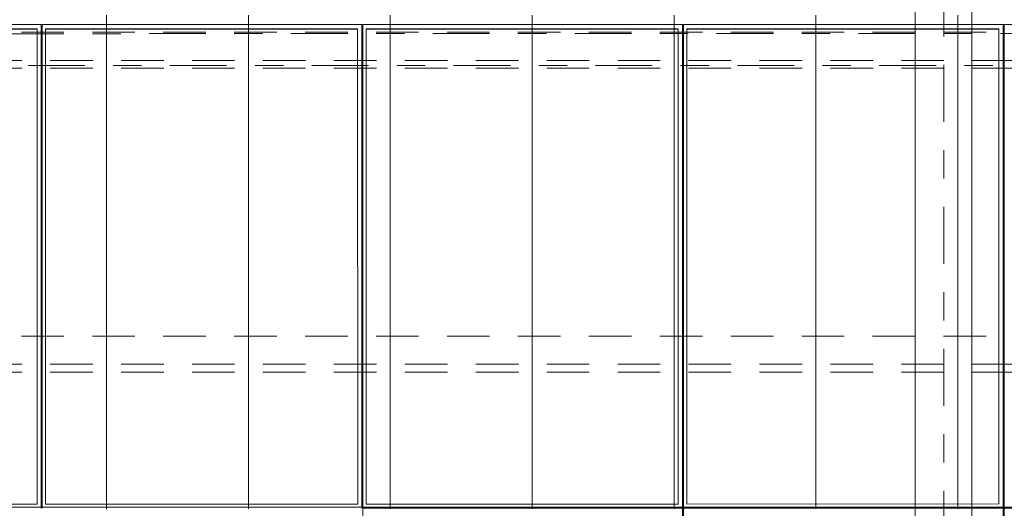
# Model space of a CAD drawing. Header units: metres. Extents: x -167 to 233, y -155 to 122.
# Tile 75 of 96: x 39.5 to 42.97, y 42.03 to 43.75. Entities that reach past the tile are written whole.
import ezdxf
from ezdxf.enums import TextEntityAlignment as Align

# ---------------------------------------------------------------- set-up
doc = ezdxf.new("R2010")
doc.units = ezdxf.units.M
doc.header["$MEASUREMENT"] = 0
for name, pattern in [('Achse', [0.4, 0.2, -0.1, 0, -0.1]), ('Raster', [0.4, 0.2, -0.1, 0, -0.1]), ('Strichlinie_ eng', [0.23, 0.15, -0.08])]:
    doc.linetypes.add(name, pattern=pattern)
for name, color, linetype in [('20 Träger', 7, 'Continuous'), ('30 Dachaufbau', 7, 'Continuous'), ('30 Dachkonstruktion massiv', 7, 'Continuous'), ('70 PV-Anlage', 7, 'Continuous'), ('90 Achsraster', 7, 'Continuous')]:
    doc.layers.add(name, color=color, linetype=linetype)
doc.styles.add('ERSTELLTER_STIL_1', font='arial.ttf')

# ---------------------------------------------------------------- blocks, each defined once
blk = doc.blocks.new('Standard-Rastermarker_137')
at = {"layer": '90 Achsraster', "color": 14, "linetype": 'Raster', "lineweight": 18, "true_color": 0xa80000}
blk.add_line((1, 0), (24.7309, 0), dxfattribs=at)
at = {"layer": '90 Achsraster', "color": 14, "lineweight": 18, "true_color": 0xa80000, "style": 'ERSTELLTER_STIL_1'}
for tag, p in [('AC_MarkerText_1_0', (-0.5686, -0.0686)), ('AC_MarkerText_1_1', (25.8623, -0.0686))]:
    blk.add_attdef(tag, text='', height=0.3, rotation=90, dxfattribs=at).set_placement(p, align=Align.TOP_CENTER)
blk = doc.blocks.new('Lattung 27_2')
at = {"layer": '30 Dachkonstruktion massiv', "color": 7, "linetype": 'Strichlinie_ eng', "lineweight": 13}
for p, q in [((40.5014, 1.1685), (0, 1.1685)), ((40.5014, 1.1407), (0, 1.1407)), ((0, 1.0417), (40.5014, 1.0417)), ((40.5014, 0.099), (0, 0.099)), ((40.5014, 0.0712), (0, 0.0712)), ((0, -0.0278), (40.5014, -0.0278))]:
    blk.add_line(p, q, dxfattribs=at)
blk = doc.blocks.new('Standard-Rastermarker_139')
at = {"layer": '90 Achsraster', "color": 14, "linetype": 'Raster', "lineweight": 18, "true_color": 0xa80000}
blk.add_line((1, 0), (45.4427, 0), dxfattribs=at)
at = {"layer": '90 Achsraster', "color": 14, "lineweight": 18, "true_color": 0xa80000, "style": 'ERSTELLTER_STIL_1'}
for tag, p in [('AC_MarkerText_1_0', (-0.35, 0.15)), ('AC_MarkerText_1_1', (46.7927, 0.15))]:
    blk.add_attdef(tag, text='', height=0.3, dxfattribs=at).set_placement(p, align=Align.TOP_CENTER)
blk = doc.blocks.new('*X219', base_point=(27236.1321, 33357.279))
at = {"layer": '30 Dachaufbau', "color": 7, "linetype": 'Continuous', "lineweight": 13}
for p, q in [((39.8011, 43.7666), (39.8011, 43.7022)), ((39.8011, 43.7666), (39.8011, 43.7022)), ((40.3011, 43.7666), (40.3011, 43.7022)), ((40.3011, 43.7666), (40.3011, 43.7022)), ((40.8011, 43.7666), (40.8011, 43.7022)), ((40.8011, 43.7666), (40.8011, 43.7022)), ((41.3011, 43.7666), (41.3011, 43.7022)), ((41.3011, 43.7666), (41.3011, 43.7022)), ((41.8011, 43.7666), (41.8011, 43.7022)), ((41.8011, 43.7666), (41.8011, 43.7022)), ((42.3011, 43.7666), (42.3011, 43.7022)), ((42.3011, 43.7666), (42.3011, 43.7022)), ((42.8011, 43.7666), (42.8011, 43.7022)), ((42.8011, 43.7666), (42.8011, 43.7022)), ((39.8011, 43.7022), (39.8011, 43.6378)), ((39.8011, 43.7022), (39.8011, 43.6378)), ((40.3011, 43.7022), (40.3011, 43.6378)), ((40.3011, 43.7022), (40.3011, 43.6378)), ((40.8011, 43.7022), (40.8011, 43.6378)), ((40.8011, 43.7022), (40.8011, 43.6378)), ((41.3011, 43.7022), (41.3011, 43.6378)), ((41.3011, 43.7022), (41.3011, 43.6378)), ((41.8011, 43.7022), (41.8011, 43.6378)), ((41.8011, 43.7022), (41.8011, 43.6378)), ((42.3011, 43.7022), (42.3011, 43.6378)), ((42.3011, 43.7022), (42.3011, 43.6378)), ((42.8011, 43.7022), (42.8011, 43.6378)), ((42.8011, 43.7022), (42.8011, 43.6378)), ((39.8011, 43.6378), (39.8011, 43.5735)), ((39.8011, 43.6378), (39.8011, 43.5735)), ((40.3011, 43.6378), (40.3011, 43.5735)), ((40.3011, 43.6378), (40.3011, 43.5735)), ((40.8011, 43.6378), (40.8011, 43.5735)), ((40.8011, 43.6378), (40.8011, 43.5735)), ((41.3011, 43.6378), (41.3011, 43.5735)), ((41.3011, 43.6378), (41.3011, 43.5735)), ((41.8011, 43.6378), (41.8011, 43.5735)), ((41.8011, 43.6378), (41.8011, 43.5735)), ((42.3011, 43.6378), (42.3011, 43.5735)), ((42.3011, 43.6378), (42.3011, 43.5735)), ((42.8011, 43.6378), (42.8011, 43.5735)), ((42.8011, 43.6378), (42.8011, 43.5735)), ((39.8011, 43.5735), (39.8011, 43.5091)), ((39.8011, 43.5735), (39.8011, 43.5091)), ((40.3011, 43.5735), (40.3011, 43.5091)), ((40.3011, 43.5735), (40.3011, 43.5091)), ((40.8011, 43.5735), (40.8011, 43.5091)), ((40.8011, 43.5735), (40.8011, 43.5091)), ((41.3011, 43.5735), (41.3011, 43.5091)), ((41.3011, 43.5735), (41.3011, 43.5091)), ((41.8011, 43.5735), (41.8011, 43.5091)), ((41.8011, 43.5735), (41.8011, 43.5091)), ((42.3011, 43.5735), (42.3011, 43.5091)), ((42.3011, 43.5735), (42.3011, 43.5091)), ((42.8011, 43.5735), (42.8011, 43.5091)), ((42.8011, 43.5735), (42.8011, 43.5091)), ((39.8011, 43.5091), (39.8011, 43.4447)), ((39.8011, 43.5091), (39.8011, 43.4447)), ((40.3011, 43.5091), (40.3011, 43.4447)), ((40.3011, 43.5091), (40.3011, 43.4447)), ((40.8011, 43.5091), (40.8011, 43.4447)), ((40.8011, 43.5091), (40.8011, 43.4447)), ((41.3011, 43.5091), (41.3011, 43.4447)), ((41.3011, 43.5091), (41.3011, 43.4447)), ((41.8011, 43.5091), (41.8011, 43.4447)), ((41.8011, 43.5091), (41.8011, 43.4447)), ((42.3011, 43.5091), (42.3011, 43.4447)), ((42.3011, 43.5091), (42.3011, 43.4447)), ((42.8011, 43.5091), (42.8011, 43.4447)), ((42.8011, 43.5091), (42.8011, 43.4447)), ((39.8011, 43.4447), (39.8011, 43.3804)), ((39.8011, 43.4447), (39.8011, 43.3804)), ((40.3011, 43.4447), (40.3011, 43.3804)), ((40.3011, 43.4447), (40.3011, 43.3804)), ((40.8011, 43.4447), (40.8011, 43.3804)), ((40.8011, 43.4447), (40.8011, 43.3804)), ((41.3011, 43.4447), (41.3011, 43.3804)), ((41.3011, 43.4447), (41.3011, 43.3804)), ((41.8011, 43.4447), (41.8011, 43.3804)), ((41.8011, 43.4447), (41.8011, 43.3804)), ((42.3011, 43.4447), (42.3011, 43.3804)), ((42.3011, 43.4447), (42.3011, 43.3804)), ((42.8011, 43.4447), (42.8011, 43.3804)), ((42.8011, 43.4447), (42.8011, 43.3804)), ((39.8011, 43.3804), (39.8011, 43.316)), ((39.8011, 43.3804), (39.8011, 43.316)), ((40.3011, 43.3804), (40.3011, 43.316)), ((40.3011, 43.3804), (40.3011, 43.316)), ((40.8011, 43.3804), (40.8011, 43.316)), ((40.8011, 43.3804), (40.8011, 43.316)), ((41.3011, 43.3804), (41.3011, 43.316)), ((41.3011, 43.3804), (41.3011, 43.316)), ((41.8011, 43.3804), (41.8011, 43.316)), ((41.8011, 43.3804), (41.8011, 43.316)), ((42.3011, 43.3804), (42.3011, 43.316)), ((42.3011, 43.3804), (42.3011, 43.316)), ((42.8011, 43.3804), (42.8011, 43.316)), ((42.8011, 43.3804), (42.8011, 43.316)), ((39.8011, 43.316), (39.8011, 43.2516)), ((39.8011, 43.316), (39.8011, 43.2516)), ((40.3011, 43.316), (40.3011, 43.2516)), ((40.3011, 43.316), (40.3011, 43.2516)), ((40.8011, 43.316), (40.8011, 43.2516)), ((40.8011, 43.316), (40.8011, 43.2516)), ((41.3011, 43.316), (41.3011, 43.2516)), ((41.3011, 43.316), (41.3011, 43.2516)), ((41.8011, 43.316), (41.8011, 43.2516)), ((41.8011, 43.316), (41.8011, 43.2516)), ((42.3011, 43.316), (42.3011, 43.2516)), ((42.3011, 43.316), (42.3011, 43.2516)), ((42.8011, 43.316), (42.8011, 43.2516)), ((42.8011, 43.316), (42.8011, 43.2516)), ((39.8011, 43.2516), (39.8011, 43.1873)), ((39.8011, 43.2516), (39.8011, 43.1873)), ((40.3011, 43.2516), (40.3011, 43.1873)), ((40.3011, 43.2516), (40.3011, 43.1873)), ((40.8011, 43.2516), (40.8011, 43.1873)), ((40.8011, 43.2516), (40.8011, 43.1873)), ((41.3011, 43.2516), (41.3011, 43.1873)), ((41.3011, 43.2516), (41.3011, 43.1873)), ((41.8011, 43.2516), (41.8011, 43.1873)), ((41.8011, 43.2516), (41.8011, 43.1873)), ((42.3011, 43.2516), (42.3011, 43.1873)), ((42.3011, 43.2516), (42.3011, 43.1873)), ((42.8011, 43.2516), (42.8011, 43.1873)), ((42.8011, 43.2516), (42.8011, 43.1873)), ((39.8011, 43.1873), (39.8011, 43.1229)), ((39.8011, 43.1873), (39.8011, 43.1229)), ((40.3011, 43.1873), (40.3011, 43.1229)), ((40.3011, 43.1873), (40.3011, 43.1229)), ((40.8011, 43.1873), (40.8011, 43.1229)), ((40.8011, 43.1873), (40.8011, 43.1229)), ((41.3011, 43.1873), (41.3011, 43.1229)), ((41.3011, 43.1873), (41.3011, 43.1229)), ((41.8011, 43.1873), (41.8011, 43.1229)), ((41.8011, 43.1873), (41.8011, 43.1229)), ((42.3011, 43.1873), (42.3011, 43.1229)), ((42.3011, 43.1873), (42.3011, 43.1229)), ((42.8011, 43.1873), (42.8011, 43.1229)), ((42.8011, 43.1873), (42.8011, 43.1229)), ((39.8011, 43.1229), (39.8011, 43.0585)), ((39.8011, 43.1229), (39.8011, 43.0585)), ((40.3011, 43.1229), (40.3011, 43.0585)), ((40.3011, 43.1229), (40.3011, 43.0585)), ((40.8011, 43.1229), (40.8011, 43.0585)), ((40.8011, 43.1229), (40.8011, 43.0585)), ((41.3011, 43.1229), (41.3011, 43.0585)), ((41.3011, 43.1229), (41.3011, 43.0585)), ((41.8011, 43.1229), (41.8011, 43.0585)), ((41.8011, 43.1229), (41.8011, 43.0585)), ((42.3011, 43.1229), (42.3011, 43.0585)), ((42.3011, 43.1229), (42.3011, 43.0585)), ((42.8011, 43.1229), (42.8011, 43.0585)), ((42.8011, 43.1229), (42.8011, 43.0585)), ((39.8011, 43.0585), (39.8011, 42.9942)), ((39.8011, 43.0585), (39.8011, 42.9942)), ((40.3011, 43.0585), (40.3011, 42.9942)), ((40.3011, 43.0585), (40.3011, 42.9942)), ((40.8011, 43.0585), (40.8011, 42.9942)), ((40.8011, 43.0585), (40.8011, 42.9942)), ((41.3011, 43.0585), (41.3011, 42.9942)), ((41.3011, 43.0585), (41.3011, 42.9942)), ((41.8011, 43.0585), (41.8011, 42.9942)), ((41.8011, 43.0585), (41.8011, 42.9942)), ((42.3011, 43.0585), (42.3011, 42.9942)), ((42.3011, 43.0585), (42.3011, 42.9942)), ((42.8011, 43.0585), (42.8011, 42.9942)), ((42.8011, 43.0585), (42.8011, 42.9942)), ((39.8011, 42.9942), (39.8011, 42.9298)), ((39.8011, 42.9942), (39.8011, 42.9298)), ((40.3011, 42.9942), (40.3011, 42.9298)), ((40.3011, 42.9942), (40.3011, 42.9298)), ((40.8011, 42.9942), (40.8011, 42.9298)), ((40.8011, 42.9942), (40.8011, 42.9298)), ((41.3011, 42.9942), (41.3011, 42.9298)), ((41.3011, 42.9942), (41.3011, 42.9298)), ((41.8011, 42.9942), (41.8011, 42.9298)), ((41.8011, 42.9942), (41.8011, 42.9298)), ((42.3011, 42.9942), (42.3011, 42.9298)), ((42.3011, 42.9942), (42.3011, 42.9298)), ((42.8011, 42.9942), (42.8011, 42.9298)), ((42.8011, 42.9942), (42.8011, 42.9298)), ((39.8011, 42.9298), (39.8011, 42.8654)), ((39.8011, 42.9298), (39.8011, 42.8654)), ((40.3011, 42.9298), (40.3011, 42.8654)), ((40.3011, 42.9298), (40.3011, 42.8654)), ((40.8011, 42.9298), (40.8011, 42.8654)), ((40.8011, 42.9298), (40.8011, 42.8654)), ((41.3011, 42.9298), (41.3011, 42.8654)), ((41.3011, 42.9298), (41.3011, 42.8654)), ((41.8011, 42.9298), (41.8011, 42.8654)), ((41.8011, 42.9298), (41.8011, 42.8654)), ((42.3011, 42.9298), (42.3011, 42.8654)), ((42.3011, 42.9298), (42.3011, 42.8654)), ((42.8011, 42.9298), (42.8011, 42.8654)), ((42.8011, 42.9298), (42.8011, 42.8654)), ((39.8011, 42.8654), (39.8011, 42.8011)), ((39.8011, 42.8654), (39.8011, 42.8011)), ((40.3011, 42.8654), (40.3011, 42.8011)), ((40.3011, 42.8654), (40.3011, 42.8011)), ((40.8011, 42.8654), (40.8011, 42.8011)), ((40.8011, 42.8654), (40.8011, 42.8011)), ((41.3011, 42.8654), (41.3011, 42.8011)), ((41.3011, 42.8654), (41.3011, 42.8011)), ((41.8011, 42.8654), (41.8011, 42.8011)), ((41.8011, 42.8654), (41.8011, 42.8011)), ((42.3011, 42.8654), (42.3011, 42.8011)), ((42.3011, 42.8654), (42.3011, 42.8011)), ((42.8011, 42.8654), (42.8011, 42.8011)), ((42.8011, 42.8654), (42.8011, 42.8011)), ((39.8011, 42.8011), (39.8011, 42.7367)), ((39.8011, 42.8011), (39.8011, 42.7367)), ((40.3011, 42.8011), (40.3011, 42.7367)), ((40.3011, 42.8011), (40.3011, 42.7367)), ((40.8011, 42.8011), (40.8011, 42.7367)), ((40.8011, 42.8011), (40.8011, 42.7367)), ((41.3011, 42.8011), (41.3011, 42.7367)), ((41.3011, 42.8011), (41.3011, 42.7367)), ((41.8011, 42.8011), (41.8011, 42.7367)), ((41.8011, 42.8011), (41.8011, 42.7367)), ((42.3011, 42.8011), (42.3011, 42.7367)), ((42.3011, 42.8011), (42.3011, 42.7367)), ((42.8011, 42.8011), (42.8011, 42.7367)), ((42.8011, 42.8011), (42.8011, 42.7367)), ((39.8011, 42.7367), (39.8011, 42.6723)), ((39.8011, 42.7367), (39.8011, 42.6723)), ((40.3011, 42.7367), (40.3011, 42.6723)), ((40.3011, 42.7367), (40.3011, 42.6723)), ((40.8011, 42.7367), (40.8011, 42.6723)), ((40.8011, 42.7367), (40.8011, 42.6723)), ((41.3011, 42.7367), (41.3011, 42.6723)), ((41.3011, 42.7367), (41.3011, 42.6723)), ((41.8011, 42.7367), (41.8011, 42.6723)), ((41.8011, 42.7367), (41.8011, 42.6723)), ((42.3011, 42.7367), (42.3011, 42.6723)), ((42.3011, 42.7367), (42.3011, 42.6723)), ((42.8011, 42.7367), (42.8011, 42.6723)), ((42.8011, 42.7367), (42.8011, 42.6723)), ((39.8011, 42.6723), (39.8011, 42.608)), ((39.8011, 42.6723), (39.8011, 42.608)), ((40.3011, 42.6723), (40.3011, 42.608)), ((40.3011, 42.6723), (40.3011, 42.608)), ((40.8011, 42.6723), (40.8011, 42.608)), ((40.8011, 42.6723), (40.8011, 42.608)), ((41.3011, 42.6723), (41.3011, 42.608)), ((41.3011, 42.6723), (41.3011, 42.608)), ((41.8011, 42.6723), (41.8011, 42.608)), ((41.8011, 42.6723), (41.8011, 42.608)), ((42.3011, 42.6723), (42.3011, 42.608)), ((42.3011, 42.6723), (42.3011, 42.608)), ((42.8011, 42.6723), (42.8011, 42.608)), ((42.8011, 42.6723), (42.8011, 42.608)), ((39.8011, 42.608), (39.8011, 42.5436)), ((39.8011, 42.608), (39.8011, 42.5436)), ((40.3011, 42.608), (40.3011, 42.5436)), ((40.3011, 42.608), (40.3011, 42.5436)), ((40.8011, 42.608), (40.8011, 42.5436)), ((40.8011, 42.608), (40.8011, 42.5436)), ((41.3011, 42.608), (41.3011, 42.5436)), ((41.3011, 42.608), (41.3011, 42.5436)), ((41.8011, 42.608), (41.8011, 42.5436)), ((41.8011, 42.608), (41.8011, 42.5436)), ((42.3011, 42.608), (42.3011, 42.5436)), ((42.3011, 42.608), (42.3011, 42.5436)), ((42.8011, 42.608), (42.8011, 42.5436)), ((42.8011, 42.608), (42.8011, 42.5436)), ((39.8011, 42.5436), (39.8011, 42.4792)), ((39.8011, 42.5436), (39.8011, 42.4792)), ((40.3011, 42.5436), (40.3011, 42.4792)), ((40.3011, 42.5436), (40.3011, 42.4792)), ((40.8011, 42.5436), (40.8011, 42.4792)), ((40.8011, 42.5436), (40.8011, 42.4792)), ((41.3011, 42.5436), (41.3011, 42.4792)), ((41.3011, 42.5436), (41.3011, 42.4792)), ((41.8011, 42.5436), (41.8011, 42.4792)), ((41.8011, 42.5436), (41.8011, 42.4792)), ((42.3011, 42.5436), (42.3011, 42.4792)), ((42.3011, 42.5436), (42.3011, 42.4792)), ((42.8011, 42.5436), (42.8011, 42.4792)), ((42.8011, 42.5436), (42.8011, 42.4792)), ((39.8011, 42.4792), (39.8011, 42.4149)), ((39.8011, 42.4792), (39.8011, 42.4149)), ((40.3011, 42.4792), (40.3011, 42.4149)), ((40.3011, 42.4792), (40.3011, 42.4149)), ((40.8011, 42.4792), (40.8011, 42.4149)), ((40.8011, 42.4792), (40.8011, 42.4149)), ((41.3011, 42.4792), (41.3011, 42.4149)), ((41.3011, 42.4792), (41.3011, 42.4149)), ((41.8011, 42.4792), (41.8011, 42.4149)), ((41.8011, 42.4792), (41.8011, 42.4149)), ((42.3011, 42.4792), (42.3011, 42.4149)), ((42.3011, 42.4792), (42.3011, 42.4149)), ((42.8011, 42.4792), (42.8011, 42.4149)), ((42.8011, 42.4792), (42.8011, 42.4149)), ((39.8011, 42.4149), (39.8011, 42.3505)), ((39.8011, 42.4149), (39.8011, 42.3505)), ((40.3011, 42.4149), (40.3011, 42.3505)), ((40.3011, 42.4149), (40.3011, 42.3505)), ((40.8011, 42.4149), (40.8011, 42.3505)), ((40.8011, 42.4149), (40.8011, 42.3505)), ((41.3011, 42.4149), (41.3011, 42.3505)), ((41.3011, 42.4149), (41.3011, 42.3505)), ((41.8011, 42.4149), (41.8011, 42.3505)), ((41.8011, 42.4149), (41.8011, 42.3505)), ((42.3011, 42.4149), (42.3011, 42.3505)), ((42.3011, 42.4149), (42.3011, 42.3505)), ((42.8011, 42.4149), (42.8011, 42.3505)), ((42.8011, 42.4149), (42.8011, 42.3505)), ((39.8011, 42.3505), (39.8011, 42.2861)), ((39.8011, 42.3505), (39.8011, 42.2861)), ((40.3011, 42.3505), (40.3011, 42.2861)), ((40.3011, 42.3505), (40.3011, 42.2861)), ((40.8011, 42.3505), (40.8011, 42.2861)), ((40.8011, 42.3505), (40.8011, 42.2861)), ((41.3011, 42.3505), (41.3011, 42.2861)), ((41.3011, 42.3505), (41.3011, 42.2861)), ((41.8011, 42.3505), (41.8011, 42.2861)), ((41.8011, 42.3505), (41.8011, 42.2861)), ((42.3011, 42.3505), (42.3011, 42.2861)), ((42.3011, 42.3505), (42.3011, 42.2861)), ((42.8011, 42.3505), (42.8011, 42.2861)), ((42.8011, 42.3505), (42.8011, 42.2861)), ((39.8011, 42.2861), (39.8011, 42.2218)), ((39.8011, 42.2861), (39.8011, 42.2218)), ((40.3011, 42.2861), (40.3011, 42.2218)), ((40.3011, 42.2861), (40.3011, 42.2218)), ((40.8011, 42.2861), (40.8011, 42.2218)), ((40.8011, 42.2861), (40.8011, 42.2218)), ((41.3011, 42.2861), (41.3011, 42.2218)), ((41.3011, 42.2861), (41.3011, 42.2218)), ((41.8011, 42.2861), (41.8011, 42.2218)), ((41.8011, 42.2861), (41.8011, 42.2218)), ((42.3011, 42.2861), (42.3011, 42.2218)), ((42.3011, 42.2861), (42.3011, 42.2218)), ((42.8011, 42.2861), (42.8011, 42.2218)), ((42.8011, 42.2861), (42.8011, 42.2218)), ((39.8011, 42.2218), (39.8011, 42.1574)), ((39.8011, 42.2218), (39.8011, 42.1574)), ((40.3011, 42.2218), (40.3011, 42.1574)), ((40.3011, 42.2218), (40.3011, 42.1574)), ((40.8011, 42.2218), (40.8011, 42.1574)), ((40.8011, 42.2218), (40.8011, 42.1574)), ((41.3011, 42.2218), (41.3011, 42.1574)), ((41.3011, 42.2218), (41.3011, 42.1574)), ((41.8011, 42.2218), (41.8011, 42.1574)), ((41.8011, 42.2218), (41.8011, 42.1574)), ((42.3011, 42.2218), (42.3011, 42.1574)), ((42.3011, 42.2218), (42.3011, 42.1574)), ((42.8011, 42.2218), (42.8011, 42.1574)), ((42.8011, 42.2218), (42.8011, 42.1574)), ((39.8011, 42.1574), (39.8011, 42.093)), ((39.8011, 42.1574), (39.8011, 42.093)), ((40.3011, 42.1574), (40.3011, 42.093)), ((40.3011, 42.1574), (40.3011, 42.093)), ((40.8011, 42.1574), (40.8011, 42.093)), ((40.8011, 42.1574), (40.8011, 42.093)), ((41.3011, 42.1574), (41.3011, 42.093)), ((41.3011, 42.1574), (41.3011, 42.093)), ((41.8011, 42.1574), (41.8011, 42.093)), ((41.8011, 42.1574), (41.8011, 42.093)), ((42.3011, 42.1574), (42.3011, 42.093)), ((42.3011, 42.1574), (42.3011, 42.093)), ((42.8011, 42.1574), (42.8011, 42.093)), ((42.8011, 42.1574), (42.8011, 42.093)), ((39.8011, 42.093), (39.8011, 42.0287)), ((39.8011, 42.093), (39.8011, 42.0287)), ((40.3011, 42.093), (40.3011, 42.0287)), ((40.3011, 42.093), (40.3011, 42.0287)), ((40.8011, 42.093), (40.8011, 42.0287)), ((40.8011, 42.093), (40.8011, 42.0287)), ((41.3011, 42.093), (41.3011, 42.0287)), ((41.3011, 42.093), (41.3011, 42.0287)), ((41.8011, 42.093), (41.8011, 42.0287)), ((41.8011, 42.093), (41.8011, 42.0287)), ((42.3011, 42.093), (42.3011, 42.0287)), ((42.3011, 42.093), (42.3011, 42.0287)), ((42.8011, 42.093), (42.8011, 42.0287)), ((42.8011, 42.093), (42.8011, 42.0287))]:
    blk.add_line(p, q, dxfattribs=at)
blk = doc.blocks.new('Solarkollektor - ACB_2')
at = {"layer": '70 PV-Anlage', "color": 7, "linetype": 'Continuous', "lineweight": 13}
for p, q in [((14.6865, 1.6852), (14.6865, 3.385)), ((14.69, 3.385), (14.69, 1.6852)), ((15.8165, 1.6852), (15.8165, 3.385)), ((15.82, 3.385), (15.82, 1.6852)), ((16.9465, 1.6852), (16.9465, 3.385)), ((13.56, 1.6852), (14.6865, 1.6852)), ((14.6865, 1.6817), (13.56, 1.6817)), ((14.6865, 1.6852), (14.6865, 1.6817)), ((14.6865, -0.0181), (14.6865, 1.6817)), ((14.69, 1.6852), (14.69, 1.6817)), ((14.69, 1.6852), (15.8165, 1.6852)), ((15.8165, 1.6817), (14.69, 1.6817)), ((14.69, 1.6817), (14.69, -0.0181)), ((14.705, -0.0032), (14.705, 1.6703)), ((14.705, 1.6703), (15.805, 1.6703)), ((15.805, 1.6703), (15.805, -0.0032)), ((15.8165, 1.6852), (15.8165, 1.6817)), ((15.8165, -0.0181), (15.8165, 1.6817)), ((15.82, 1.6852), (15.82, 1.6817)), ((15.82, 1.6852), (16.9465, 1.6852)), ((16.9465, 1.6817), (15.82, 1.6817)), ((15.82, 1.6817), (15.82, -0.0181)), ((15.835, -0.0032), (15.835, 1.6703)), ((15.835, 1.6703), (16.935, 1.6703)), ((16.935, 1.6703), (16.935, -0.0032)), ((16.9465, 1.6852), (16.9465, 1.6817)), ((16.9465, -0.0181), (16.9465, 1.6817)), ((16.95, 1.6852), (16.95, 1.6817)), ((18.0765, 1.6817), (16.95, 1.6817)), ((16.95, 1.6817), (16.95, -0.0181)), ((16.965, -0.0032), (16.965, 1.6703)), ((16.965, 1.6703), (18.065, 1.6703)), ((18.065, 1.6703), (18.065, -0.0032)), ((18.0765, 1.6852), (18.0765, 1.6817)), ((18.0765, -0.0181), (18.0765, 1.6817)), ((18.08, 1.6852), (18.08, 1.6817)), ((19.2065, 1.6817), (18.08, 1.6817)), ((18.08, 1.6817), (18.08, -0.0181)), ((18.095, -0.0032), (18.095, 1.6703)), ((18.095, 1.6703), (19.195, 1.6703)), ((14.69, 1.6157), (14.6865, 1.6157)), ((14.69, 1.6101), (14.6865, 1.6101)), ((15.82, 1.6157), (15.8165, 1.6157)), ((15.82, 1.6101), (15.8165, 1.6101)), ((16.95, 1.6157), (16.9465, 1.6157)), ((16.95, 1.6101), (16.9465, 1.6101)), ((18.08, 1.6157), (18.0765, 1.6157)), ((18.08, 1.6101), (18.0765, 1.6101)), ((14.6865, 1.5705), (14.69, 1.5705)), ((14.6865, 1.5684), (14.69, 1.5684)), ((15.8165, 1.5705), (15.82, 1.5705)), ((15.8165, 1.5684), (15.82, 1.5684)), ((16.9465, 1.5705), (16.95, 1.5705)), ((16.9465, 1.5684), (16.95, 1.5684)), ((18.0765, 1.5705), (18.08, 1.5705)), ((18.0765, 1.5684), (18.08, 1.5684)), ((14.69, 0.0313), (14.6865, 0.0313)), ((14.69, 0.0257), (14.6865, 0.0257)), ((15.82, 0.0313), (15.8165, 0.0313)), ((15.82, 0.0257), (15.8165, 0.0257)), ((16.95, 0.0313), (16.9465, 0.0313)), ((16.95, 0.0257), (16.9465, 0.0257)), ((18.08, 0.0313), (18.0765, 0.0313)), ((18.08, 0.0257), (18.0765, 0.0257)), ((13.56, -0.0181), (14.6865, -0.0181)), ((14.6865, -0.0139), (14.69, -0.0139)), ((14.69, -0.0181), (15.8165, -0.0181)), ((14.705, -0.0022), (15.805, -0.0022)), ((15.805, -0.0032), (14.705, -0.0032)), ((15.8165, -0.0139), (15.82, -0.0139)), ((15.82, -0.0181), (16.9465, -0.0181)), ((15.835, -0.0022), (16.935, -0.0022)), ((16.935, -0.0032), (15.835, -0.0032)), ((16.9465, -0.0139), (16.95, -0.0139)), ((16.95, -0.0181), (18.0765, -0.0181)), ((16.965, -0.0022), (18.065, -0.0022)), ((18.065, -0.0032), (16.965, -0.0032)), ((18.0765, -0.0139), (18.08, -0.0139)), ((18.08, -0.0181), (19.2065, -0.0181)), ((18.095, -0.0022), (19.195, -0.0022)), ((19.195, -0.0032), (18.095, -0.0032))]:
    blk.add_line(p, q, dxfattribs=at)
at = {"layer": '70 PV-Anlage', "color": 7, "linetype": 'Achse', "lineweight": 13}
blk.add_line((0, 0.0139), (39.55, 0.0139), dxfattribs=at)

msp = doc.modelspace()

# ---------------------------------------------------------------- linework, layer by layer
at = {"layer": '20 Träger', "color": 7, "linetype": 'Continuous', "lineweight": 18}
for p, q in [((42.6511, 27.6397), (42.6511, 44.5397)), ((42.8511, 27.6397), (42.8511, 44.5397))]:
    msp.add_line(p, q, dxfattribs=at)

# ---------------------------------------------------------------- block references
at = {"layer": '30 Dachaufbau', "color": 7, "linetype": 'Continuous', "lineweight": 13}
msp.add_blockref('*X219', (27236.1321, 33357.279), dxfattribs=at)
at = {"layer": '30 Dachkonstruktion massiv', "color": 7, "linetype": 'Strichlinie_ eng', "lineweight": 18, "xscale": -1, "rotation": 180}
msp.add_blockref('Lattung 27_2', (17.5011, 43.6786), dxfattribs=at)
at = {"layer": '70 PV-Anlage', "color": 7, "linetype": 'Continuous', "lineweight": 13, "rotation": 180.0054744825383}
msp.add_blockref('Solarkollektor - ACB_2', (57.6511, 43.7172), dxfattribs=at)
at = {"layer": '90 Achsraster', "color": 7, "linetype": 'Continuous', "lineweight": 18, "rotation": 270}
msp.add_blockref('Standard-Rastermarker_137', (42.7515, 47.5916), dxfattribs=at)
at = {"layer": '90 Achsraster', "color": 7, "linetype": 'Continuous', "lineweight": 18}
msp.add_blockref('Standard-Rastermarker_139', (13.5244, 43.5897), dxfattribs=at)

doc.saveas('drawing.dxf')
